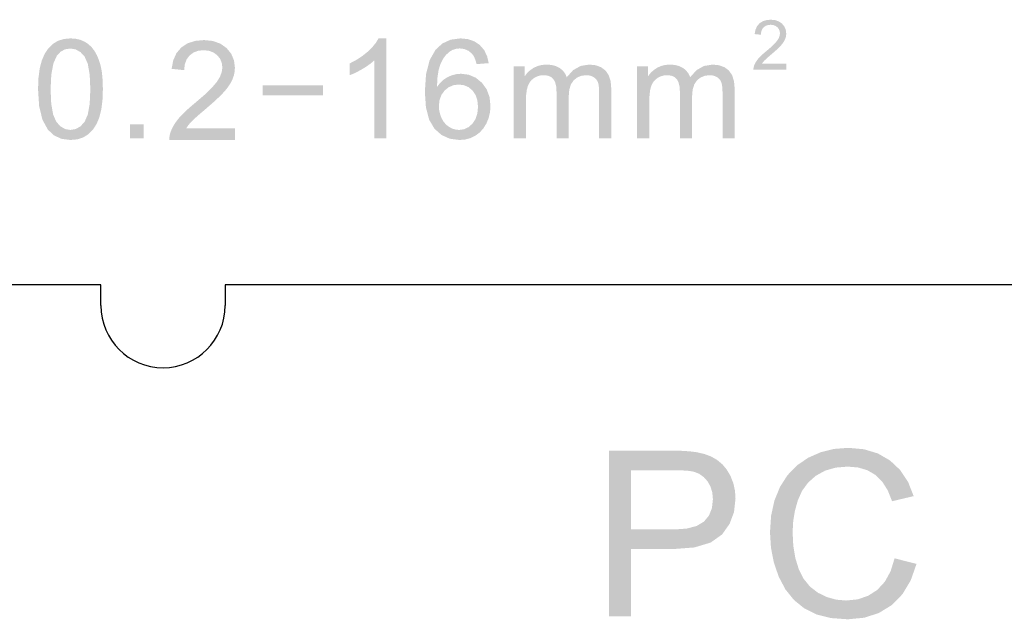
# Model space of a CAD drawing. Header units: inches. Extents: x 3728 to 5725, y -2497 to -825.
# Tile 7 of 17: x 5588.28 to 5600.16, y -2404.37 to -2397.14. Entities that reach past the tile are written whole.
import ezdxf

# ---------------------------------------------------------------- set-up
doc = ezdxf.new("R2010")
doc.units = ezdxf.units.IN
doc.header["$MEASUREMENT"] = 0
doc.layers.get('0').update_dxf_attribs({"lineweight": 30})
doc.layers.add('MARK', color=4, linetype='Continuous', lineweight=13)

msp = doc.modelspace()

# ---------------------------------------------------------------- hatches: boundary and pattern name
at = {"layer": 'MARK', "lineweight": 0}
h = msp.add_hatch(color=1, dxfattribs=at)
h.paths.add_polyline_path([(5591.938729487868, -2398.051561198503), (5591.938729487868, -2397.933574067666), (5591.211780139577, -2397.933574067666), (5591.211780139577, -2398.051561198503)])
h.paths.add_polyline_path([(5590.395327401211, -2397.396035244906), (5590.304390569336, -2397.425646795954), (5590.228973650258, -2397.475007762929), (5590.170867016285, -2397.543187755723), (5590.13182080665, -2397.629321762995), (5590.11190040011, -2397.733455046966), (5590.263327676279, -2397.748819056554), (5590.27088646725, -2397.679069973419), (5590.292471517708, -2397.620188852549), (5590.328153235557, -2397.572246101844), (5590.37537179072, -2397.536654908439), (5590.432095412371, -2397.515346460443), (5590.498309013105, -2397.508255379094), (5590.561173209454, -2397.514949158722), (5590.615653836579, -2397.534995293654), (5590.661755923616, -2397.568323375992), (5590.696487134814, -2397.611553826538), (5590.717373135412, -2397.660799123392), (5590.724343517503, -2397.716129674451), (5590.716709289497, -2397.772918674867), (5590.693801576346, -2397.8320059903), (5590.655620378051, -2397.893260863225), (5590.595642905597, -2397.963216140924), (5590.507421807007, -2398.047947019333), (5590.391017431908, -2398.147508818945), (5590.313719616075, -2398.213536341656), (5590.249457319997, -2398.274097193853), (5590.198245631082, -2398.329131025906), (5590.157831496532, -2398.381866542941), (5590.125489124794, -2398.435089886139), (5590.10128389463, -2398.488936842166), (5590.091029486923, -2398.522093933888), (5590.08537170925, -2398.556181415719), (5590.084240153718, -2398.591199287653), (5590.877455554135, -2398.591199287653), (5590.877455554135, -2398.449553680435), (5590.288770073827, -2398.449553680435), (5590.306653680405, -2398.422818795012), (5590.327393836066, -2398.396269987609), (5590.351060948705, -2398.369917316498), (5590.386732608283, -2398.33544259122), (5590.443451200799, -2398.285080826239), (5590.521216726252, -2398.218766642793), (5590.61704690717, -2398.135685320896), (5590.692765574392, -2398.065277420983), (5590.748362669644, -2398.007542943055), (5590.78962169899, -2397.957161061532), (5590.82223564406, -2397.908343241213), (5590.846154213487, -2397.861144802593), (5590.862649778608, -2397.814474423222), (5590.872501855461, -2397.767255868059), (5590.875770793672, -2397.719479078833), (5590.864585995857, -2397.630156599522), (5590.830991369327, -2397.551018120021), (5590.774911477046, -2397.481998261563), (5590.699846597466, -2397.428835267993), (5590.608758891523, -2397.396854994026), (5590.501658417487, -2397.386168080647)])
h.paths.add_polyline_path([(5588.808740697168, -2397.373595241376), (5588.736376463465, -2397.397066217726), (5588.673884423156, -2397.436182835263), (5588.621008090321, -2397.489728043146), (5588.577566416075, -2397.556499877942), (5588.543680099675, -2397.63649833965), (5588.519268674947, -2397.732142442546), (5588.504674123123, -2397.846344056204), (5588.499826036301, -2397.979052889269), (5588.513037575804, -2398.18344199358), (5588.552631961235, -2398.346109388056), (5588.618563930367, -2398.46687905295), (5588.692783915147, -2398.53598943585), (5588.783589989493, -2398.577409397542), (5588.890967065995, -2398.591199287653), (5588.973867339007, -2398.583368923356), (5589.046583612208, -2398.559827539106), (5589.109181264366, -2398.520514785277), (5589.1619871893, -2398.466768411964), (5589.205293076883, -2398.399921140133), (5589.239108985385, -2398.319902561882), (5589.263118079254, -2398.224338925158), (5589.277576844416, -2398.110760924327), (5589.282409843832, -2397.979052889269), (5589.27942253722, -2397.868205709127), (5589.270410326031, -2397.773703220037), (5589.255302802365, -2397.695459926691), (5589.23510579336, -2397.628869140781), (5589.210312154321, -2397.569354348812), (5589.180997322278, -2397.516925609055), (5589.146416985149, -2397.47185449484), (5589.106319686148, -2397.434482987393), (5589.060574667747, -2397.404881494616), (5589.009332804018, -2397.383195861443), (5588.952820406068, -2397.370140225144), (5588.890967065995, -2397.365774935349)])
h.paths.add_polyline_path([(5588.826322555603, -2397.497442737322), (5588.772249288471, -2397.526149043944), (5588.727243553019, -2397.573910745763), (5588.68506922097, -2397.667583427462), (5588.659717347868, -2397.802671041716), (5588.651253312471, -2397.979052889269), (5588.658973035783, -2398.154051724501), (5588.682091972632, -2398.28516129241), (5588.720549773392, -2398.372431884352), (5588.770192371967, -2398.426721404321), (5588.826976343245, -2398.459340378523), (5588.890967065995, -2398.470223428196), (5588.955158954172, -2398.459254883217), (5589.012023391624, -2398.426434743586), (5589.061681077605, -2398.371878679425), (5589.100143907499, -2398.284623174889), (5589.123262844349, -2398.153664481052), (5589.13098256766, -2397.979052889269), (5589.123262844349, -2397.803596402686), (5589.100143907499, -2397.672351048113), (5589.061681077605, -2397.585372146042), (5589.011847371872, -2397.53115806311), (5588.954500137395, -2397.498674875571), (5588.889584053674, -2397.487862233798)], flags=16)
h.paths.add_polyline_path([(5589.608036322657, -2398.402883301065), (5589.608036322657, -2398.570806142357), (5589.775939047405, -2398.570806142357), (5589.775939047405, -2398.402883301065)])
h.paths.add_polyline_path([(5593.550729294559, -2397.796761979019), (5593.496968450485, -2397.809828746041), (5593.444937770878, -2397.831521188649), (5593.396236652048, -2397.862427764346), (5593.352861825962, -2397.902593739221), (5593.314762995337, -2397.95195372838), (5593.320159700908, -2397.841022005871), (5593.334056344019, -2397.748543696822), (5593.356407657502, -2397.674493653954), (5593.386474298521, -2397.614813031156), (5593.423059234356, -2397.565427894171), (5593.46618258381, -2397.526403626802), (5593.503521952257, -2397.504535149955), (5593.544643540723, -2397.491413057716), (5593.589627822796, -2397.487037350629), (5593.644932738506, -2397.494028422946), (5593.694091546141, -2397.515051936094), (5593.73710424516, -2397.550163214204), (5593.759274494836, -2397.581527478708), (5593.777788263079, -2397.623574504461), (5593.792710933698, -2397.676178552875), (5593.93906073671, -2397.664716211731), (5593.919028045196, -2397.578112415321), (5593.882930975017, -2397.504987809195), (5593.830689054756, -2397.445392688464), (5593.764681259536, -2397.401157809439), (5593.68737206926, -2397.374616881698), (5593.598831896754, -2397.365774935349), (5593.480768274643, -2397.381120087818), (5593.380142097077, -2397.427070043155), (5593.296903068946, -2397.503509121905), (5593.225473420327, -2397.629896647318), (5593.182666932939, -2397.798441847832), (5593.168413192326, -2398.009220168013), (5593.181278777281, -2398.19704865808), (5593.219966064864, -2398.3458931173), (5593.284605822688, -2398.455678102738), (5593.36952974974, -2398.531050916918), (5593.469602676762, -2398.576181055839), (5593.584874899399, -2398.591199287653), (5593.654348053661, -2398.58550583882), (5593.718665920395, -2398.568390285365), (5593.777898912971, -2398.539797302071), (5593.830578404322, -2398.500320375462), (5593.875190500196, -2398.450734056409), (5593.911674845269, -2398.391169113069), (5593.938753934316, -2398.324643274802), (5593.955079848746, -2398.254642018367), (5593.96054696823, -2398.181054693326), (5593.949014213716, -2398.073558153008), (5593.914461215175, -2397.980159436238), (5593.856923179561, -2397.900803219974), (5593.783089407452, -2397.840539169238), (5593.699498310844, -2397.80442198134), (5593.606099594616, -2397.792391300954)])
h.paths.add_polyline_path([(5594.580589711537, -2397.686126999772), (5594.528991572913, -2397.699188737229), (5594.481618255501, -2397.720891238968), (5594.439344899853, -2397.749459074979), (5594.403026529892, -2397.783675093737), (5594.372673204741, -2397.823423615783), (5594.372673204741, -2397.701602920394), (5594.241110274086, -2397.701602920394), (5594.241110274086, -2398.570804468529), (5594.388335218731, -2398.570804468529), (5594.388335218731, -2398.119870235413), (5594.390945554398, -2398.046931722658), (5594.398831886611, -2397.98630051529), (5594.412054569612, -2397.937971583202), (5594.431031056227, -2397.899420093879), (5594.456591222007, -2397.867562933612), (5594.488609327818, -2397.84241016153), (5594.524817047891, -2397.824052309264), (5594.563081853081, -2397.813082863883), (5594.603398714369, -2397.809441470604), (5594.652954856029, -2397.814928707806), (5594.692200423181, -2397.831345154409), (5594.721256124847, -2397.858630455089), (5594.741283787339, -2397.896814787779), (5594.753289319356, -2397.945978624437), (5594.757292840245, -2398.006126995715), (5594.757292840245, -2398.570804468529), (5594.904497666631, -2398.570804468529), (5594.904497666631, -2398.065651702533), (5594.911272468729, -2397.984354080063), (5594.931521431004, -2397.919332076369), (5594.96510875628, -2397.870625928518), (5595.00897647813, -2397.836636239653), (5595.059679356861, -2397.816241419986), (5595.117343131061, -2397.809441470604), (5595.149733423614, -2397.812122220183), (5595.179271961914, -2397.820083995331), (5595.205893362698, -2397.83320608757), (5595.228234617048, -2397.850789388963), (5595.245556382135, -2397.871667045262), (5595.257853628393, -2397.895773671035), (5595.265744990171, -2397.92726367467), (5595.270487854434, -2397.969733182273), (5595.272067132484, -2398.023177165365), (5595.272067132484, -2398.570804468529), (5595.418462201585, -2398.570804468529), (5595.418462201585, -2397.974013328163), (5595.410726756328, -2397.883395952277), (5595.387535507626, -2397.809909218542), (5595.348898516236, -2397.75356318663), (5595.295907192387, -2397.713719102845), (5595.229637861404, -2397.689763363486), (5595.15003519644, -2397.681761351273), (5595.046854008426, -2397.698700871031), (5594.957393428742, -2397.74947919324), (5594.881608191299, -2397.834035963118), (5594.860740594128, -2397.789589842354), (5594.831684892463, -2397.752280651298), (5594.794441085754, -2397.72199774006), (5594.749486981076, -2397.699651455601), (5594.696767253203, -2397.686237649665), (5594.636347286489, -2397.681761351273)])
h.paths.add_polyline_path([(5596.069768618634, -2397.686126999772), (5596.018175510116, -2397.699188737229), (5595.970802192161, -2397.720891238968), (5595.92851877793, -2397.749459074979), (5595.892200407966, -2397.783675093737), (5595.861852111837, -2397.823423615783), (5595.861852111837, -2397.701602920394), (5595.730294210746, -2397.701602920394), (5595.730294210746, -2398.570804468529), (5595.877494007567, -2398.570804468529), (5595.877494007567, -2398.119870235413), (5595.880114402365, -2398.046931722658), (5595.888005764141, -2397.98630051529), (5595.901238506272, -2397.937971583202), (5595.92021499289, -2397.899420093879), (5595.945765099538, -2397.867562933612), (5595.977768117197, -2397.84241016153), (5596.013995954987, -2397.824052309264), (5596.052255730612, -2397.813082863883), (5596.092557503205, -2397.809441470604), (5596.142118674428, -2397.814928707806), (5596.18137430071, -2397.831345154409), (5596.210435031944, -2397.858630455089), (5596.230457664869, -2397.896814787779), (5596.242458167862, -2397.945978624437), (5596.246456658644, -2398.006126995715), (5596.246456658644, -2398.570804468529), (5596.393676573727, -2398.570804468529), (5596.393676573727, -2398.065651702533), (5596.400451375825, -2397.984354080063), (5596.420695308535, -2397.919332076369), (5596.454292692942, -2397.870625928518), (5596.498160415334, -2397.836636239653), (5596.548858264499, -2397.816241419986), (5596.606522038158, -2397.809441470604), (5596.638907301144, -2397.812122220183), (5596.668440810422, -2397.820083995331), (5596.695057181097, -2397.83320608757), (5596.717403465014, -2397.850789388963), (5596.734720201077, -2397.871667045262), (5596.747012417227, -2397.895773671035), (5596.754918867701, -2397.92726367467), (5596.75966676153, -2397.969733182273), (5596.761251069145, -2398.023177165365), (5596.761251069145, -2398.570804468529), (5596.907620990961, -2398.570804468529), (5596.907620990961, -2397.974013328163), (5596.899895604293, -2397.883395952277), (5596.876714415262, -2397.809909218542), (5596.838082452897, -2397.75356318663), (5596.785081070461, -2397.713719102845), (5596.718811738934, -2397.689763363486), (5596.639193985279, -2397.681761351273), (5596.536017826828, -2397.698700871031), (5596.446567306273, -2397.74947919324), (5596.370766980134, -2397.834035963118), (5596.349909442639, -2397.789589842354), (5596.320863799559, -2397.752280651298), (5596.283619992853, -2397.72199774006), (5596.238665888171, -2397.699651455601), (5596.185941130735, -2397.686237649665), (5596.125526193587, -2397.681761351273)])
h.paths.add_polyline_path([(5593.57677229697, -2397.922606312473), (5593.513460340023, -2397.930537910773), (5593.456968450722, -2397.954357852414), (5593.407236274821, -2397.994131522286), (5593.368589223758, -2398.046841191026), (5593.345403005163, -2398.109423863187), (5593.33767258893, -2398.181884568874), (5593.341298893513, -2398.231983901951), (5593.352122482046, -2398.28059951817), (5593.370067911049, -2398.327721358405), (5593.394461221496, -2398.370397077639), (5593.424558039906, -2398.405669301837), (5593.460303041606, -2398.433603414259), (5593.499769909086, -2398.453902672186), (5593.540474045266, -2398.466124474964), (5593.582360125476, -2398.470213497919), (5593.641683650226, -2398.461834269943), (5593.695102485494, -2398.436691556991), (5593.742692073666, -2398.394790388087), (5593.779930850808, -2398.338534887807), (5593.802272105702, -2398.270364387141), (5593.809715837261, -2398.190283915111), (5593.802367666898, -2398.113160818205), (5593.780308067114, -2398.047776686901), (5593.743521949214, -2397.994131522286), (5593.695570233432, -2397.954357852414), (5593.639988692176, -2397.930537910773)], flags=16)
h.paths.add_polyline_path([(5592.704326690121, -2397.365774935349), (5592.609655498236, -2397.365774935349), (5592.577934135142, -2397.418218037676), (5592.534232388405, -2397.471722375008), (5592.47867096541, -2397.526403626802), (5592.41348298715, -2397.578751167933), (5592.341419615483, -2397.625691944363), (5592.262480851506, -2397.667230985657), (5592.262480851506, -2397.809441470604), (5592.310241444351, -2397.789796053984), (5592.361980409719, -2397.764447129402), (5592.417763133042, -2397.733465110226), (5592.471589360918, -2397.699646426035), (5592.518032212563, -2397.665837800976), (5592.557141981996, -2397.63202414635), (5592.557141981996, -2398.570804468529), (5592.704326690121, -2398.570804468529)])
h.paths.add_polyline_path([(5597.308339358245, -2397.204963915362), (5597.341431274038, -2397.20142508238), (5597.372898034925, -2397.204775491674), (5597.400137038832, -2397.214826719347), (5597.423030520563, -2397.231584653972), (5597.440459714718, -2397.253076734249), (5597.450870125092, -2397.277730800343), (5597.454326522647, -2397.30535253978), (5597.450505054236, -2397.333775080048), (5597.439046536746, -2397.363245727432), (5597.419945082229, -2397.393905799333), (5597.390032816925, -2397.428917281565), (5597.346012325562, -2397.471318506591), (5597.287783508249, -2397.521038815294), (5597.249133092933, -2397.554030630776), (5597.217000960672, -2397.584284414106), (5597.191392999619, -2397.611864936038), (5597.17127287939, -2397.638232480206), (5597.155133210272, -2397.664841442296), (5597.143038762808, -2397.691750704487), (5597.137815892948, -2397.708296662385), (5597.134954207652, -2397.725402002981), (5597.134388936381, -2397.742890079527), (5597.530873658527, -2397.742890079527), (5597.530873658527, -2397.672184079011), (5597.23664413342, -2397.672184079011), (5597.24550004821, -2397.658805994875), (5597.255839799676, -2397.645469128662), (5597.267663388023, -2397.632244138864), (5597.285540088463, -2397.614915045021), (5597.313968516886, -2397.589695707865), (5597.3528780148, -2397.55653313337), (5597.400878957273, -2397.515009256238), (5597.438746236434, -2397.479874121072), (5597.466609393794, -2397.451192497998), (5597.487106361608, -2397.425861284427), (5597.503381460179, -2397.401348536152), (5597.515505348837, -2397.377701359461), (5597.523619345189, -2397.354413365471), (5597.528441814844, -2397.330878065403), (5597.530037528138, -2397.307042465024), (5597.524449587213, -2397.262344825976), (5597.507691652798, -2397.222734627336), (5597.47975783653, -2397.188282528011), (5597.442214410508, -2397.161738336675), (5597.396674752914, -2397.14581653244), (5597.343121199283, -2397.140505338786), (5597.289944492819, -2397.145439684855), (5597.244469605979, -2397.160248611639), (5597.20676130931, -2397.184920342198), (5597.177702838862, -2397.219013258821), (5597.158212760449, -2397.26205041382), (5597.1483440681, -2397.314020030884), (5597.224078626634, -2397.321833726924), (5597.227817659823, -2397.286834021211), (5597.238504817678, -2397.257292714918), (5597.256210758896, -2397.233280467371), (5597.279981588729, -2397.215586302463)])
h = msp.add_hatch(color=1, dxfattribs=at)
h.paths.add_polyline_path([(5595.391015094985, -2402.338154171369), (5595.391015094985, -2404.338154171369), (5595.655573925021, -2404.338154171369), (5595.655573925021, -2403.525122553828), (5596.168842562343, -2403.525122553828), (5596.422552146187, -2403.505436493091), (5596.618178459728, -2403.44652141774), (5596.755739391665, -2403.348591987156), (5596.845797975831, -2403.22198763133), (5596.899847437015, -2403.077879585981), (5596.917860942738, -2402.916455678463), (5596.911161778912, -2402.820064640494), (5596.891010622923, -2402.729138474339), (5596.85729120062, -2402.64359668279), (5596.812436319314, -2402.567133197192), (5596.758995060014, -2402.502762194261), (5596.69707475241, -2402.450832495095), (5596.625190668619, -2402.409680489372), (5596.54274355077, -2402.378474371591), (5596.449733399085, -2402.357205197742), (5596.36932554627, -2402.346695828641), (5596.267898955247, -2402.340309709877), (5596.145569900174, -2402.338154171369)])
h.paths.add_polyline_path([(5603.089427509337, -2402.828007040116), (5603.0560211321, -2402.683684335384), (5602.995827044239, -2402.561811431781), (5602.908711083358, -2402.462495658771), (5602.79865339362, -2402.388733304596), (5602.66975039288, -2402.344486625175), (5602.522109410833, -2402.329737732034), (5602.325221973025, -2402.35531798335), (5602.157420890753, -2402.431915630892), (5602.018589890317, -2402.559324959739), (5601.899498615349, -2402.769968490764), (5601.828124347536, -2403.050886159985), (5601.80435975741, -2403.402194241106), (5601.825807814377, -2403.715239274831), (5601.890304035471, -2403.96331404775), (5601.998098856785, -2404.146311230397), (5602.139720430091, -2404.271931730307), (5602.306591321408, -2404.347143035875), (5602.498792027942, -2404.372168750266), (5602.614654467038, -2404.362687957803), (5602.721912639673, -2404.334156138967), (5602.820682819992, -2404.28650174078), (5602.908559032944, -2404.220708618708), (5602.982956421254, -2404.13805578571), (5603.04378554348, -2404.0387400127), (5603.088935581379, -2403.927877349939), (5603.11617944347, -2403.811209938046), (5603.125311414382, -2403.68854100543), (5603.10606361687, -2403.509416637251), (5603.048427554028, -2403.353761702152), (5602.952519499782, -2403.221513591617), (5602.829358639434, -2403.121052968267), (5602.689964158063, -2403.060849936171), (5602.534219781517, -2403.040797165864), (5602.441871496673, -2403.04807769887), (5602.352233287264, -2403.069856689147), (5602.265475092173, -2403.106008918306), (5602.18424437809, -2403.15753613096), (5602.111913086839, -2403.224474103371), (5602.048382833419, -2403.306724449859), (5602.057380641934, -2403.121857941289), (5602.080554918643, -2402.967714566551), (5602.117789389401, -2402.844312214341), (5602.167948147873, -2402.744835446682), (5602.228965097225, -2402.662531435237), (5602.30085812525, -2402.597498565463), (5602.363136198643, -2402.561024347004), (5602.43171989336, -2402.539155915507), (5602.50671653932, -2402.531857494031), (5602.598957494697, -2402.543520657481), (5602.680939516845, -2402.578563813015), (5602.752680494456, -2402.637076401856), (5602.789664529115, -2402.689372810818), (5602.820521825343, -2402.759441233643), (5602.84535971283, -2402.847093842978)])
h.paths.add_polyline_path([(5602.861512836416, -2403.575388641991), (5602.824716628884, -2403.466413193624), (5602.763386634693, -2403.377016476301), (5602.683425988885, -2403.310722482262), (5602.590737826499, -2403.271028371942), (5602.485304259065, -2403.257817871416), (5602.379718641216, -2403.271028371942), (5602.285509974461, -2403.310722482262), (5602.202579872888, -2403.377016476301), (5602.138146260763, -2403.464865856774), (5602.099480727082, -2403.569181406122), (5602.086592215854, -2403.689954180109), (5602.092629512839, -2403.773465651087), (5602.110678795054, -2403.854490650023), (5602.140641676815, -2403.933029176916), (5602.18129281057, -2404.004135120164), (5602.23147840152, -2404.062942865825), (5602.291073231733, -2404.109515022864), (5602.356893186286, -2404.143350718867), (5602.424770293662, -2404.163725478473), (5602.494606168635, -2404.170540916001), (5602.593537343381, -2404.156561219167), (5602.682629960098, -2404.114640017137), (5602.761982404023, -2404.044795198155), (5602.824099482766, -2403.951042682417), (5602.861360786, -2403.837425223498), (5602.873784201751, -2403.703933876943)], flags=16)
h.paths.add_polyline_path([(5601.030476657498, -2404.338154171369), (5601.030476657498, -2402.329737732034), (5600.872549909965, -2402.329737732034), (5600.81963635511, -2402.417166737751), (5600.746750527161, -2402.506357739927), (5600.654116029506, -2402.597498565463), (5600.545435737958, -2402.684730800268), (5600.425253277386, -2402.762965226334), (5600.293568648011, -2402.832192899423), (5600.293568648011, -2403.069212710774), (5600.37325202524, -2403.036495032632), (5600.459545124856, -2402.994242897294), (5600.55256422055, -2402.94255468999), (5600.642318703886, -2402.886224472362), (5600.719748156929, -2402.829876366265), (5600.784968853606, -2402.773528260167), (5600.784968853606, -2404.338154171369)])
h.paths.add_polyline_path([(5599.06807783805, -2402.886707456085), (5599.000710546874, -2402.715758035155), (5598.905687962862, -2402.572562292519), (5598.78302797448, -2402.456896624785), (5598.635977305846, -2402.371963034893), (5598.467702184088, -2402.321079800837), (5598.27811316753, -2402.304139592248), (5598.106555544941, -2402.317511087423), (5597.94493486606, -2402.35767923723), (5597.793260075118, -2402.424742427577), (5597.657362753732, -2402.517725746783), (5597.544049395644, -2402.635538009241), (5597.453203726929, -2402.778214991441), (5597.38688290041, -2402.942116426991), (5597.34716195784, -2403.123727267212), (5597.333942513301, -2403.323029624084), (5597.345730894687, -2403.509908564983), (5597.381015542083, -2403.688719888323), (5597.439680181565, -2403.859472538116), (5597.520884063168, -2404.012667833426), (5597.62369699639, -2404.139790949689), (5597.748047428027, -2404.240823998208), (5597.896493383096, -2404.31378137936), (5598.071753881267, -2404.357571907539), (5598.273918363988, -2404.372168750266), (5598.471762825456, -2404.353207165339), (5598.648069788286, -2404.296268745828), (5598.803071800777, -2404.201246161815), (5598.932377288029, -2404.069633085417), (5599.032265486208, -2403.903853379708), (5599.102557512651, -2403.703933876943), (5598.837542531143, -2403.63688857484), (5598.790165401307, -2403.791300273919), (5598.720642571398, -2403.918307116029), (5598.628866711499, -2404.01778388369), (5598.518442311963, -2404.088862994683), (5598.393027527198, -2404.131589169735), (5598.252506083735, -2404.145855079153), (5598.133396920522, -2404.135435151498), (5598.020083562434, -2404.104094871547), (5597.912458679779, -2404.051771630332), (5597.816944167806, -2403.978214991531), (5597.739863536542, -2403.883335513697), (5597.681002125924, -2403.767240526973), (5597.639832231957, -2403.633087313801), (5597.615137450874, -2403.484650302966), (5597.606908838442, -2403.321625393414), (5597.613903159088, -2403.191103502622), (5597.634877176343, -2403.063166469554), (5597.66980405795, -2402.937903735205), (5597.721644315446, -2402.822068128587), (5597.794181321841, -2402.723101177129), (5597.887316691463, -2402.640815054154), (5597.998993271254, -2402.579502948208), (5598.127323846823, -2402.542715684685), (5598.27254991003, -2402.530453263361), (5598.398930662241, -2402.541490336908), (5598.509900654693, -2402.574673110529), (5598.605558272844, -2402.630108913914), (5598.68695892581, -2402.709756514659), (5598.754272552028, -2402.815699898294), (5598.807713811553, -2402.948153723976)])
h.paths.add_polyline_path([(5596.637891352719, -2402.845081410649), (5596.616836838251, -2402.773367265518), (5596.581579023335, -2402.70972073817), (5596.534801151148, -2402.656941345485), (5596.479123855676, -2402.617685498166), (5596.414350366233, -2402.591899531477), (5596.35717045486, -2402.58212358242), (5596.274946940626, -2402.5761936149), (5596.167465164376, -2402.574190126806), (5595.655573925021, -2402.574190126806), (5595.655573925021, -2403.289015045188), (5596.173028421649, -2403.289015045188), (5596.327520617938, -2403.278443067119), (5596.448982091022, -2403.246655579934), (5596.53731445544, -2403.193554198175), (5596.597079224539, -2403.121196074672), (5596.632936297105, -2403.031674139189), (5596.644885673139, -2402.924872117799)], flags=16)

# ---------------------------------------------------------------- linework, layer by layer
at = {"color": 7, "linetype": 'Continuous'}
for p, q in [((5589.258163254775, -2400.33815417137), (5584.410049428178, -2400.33815417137)), ((5589.258163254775, -2400.58815417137), (5589.258163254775, -2400.33815417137)), ((5607.758163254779, -2400.33815417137), (5590.758163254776, -2400.33815417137)), ((5590.758163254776, -2400.33815417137), (5590.758163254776, -2400.58815417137))]:
    msp.add_line(p, q, dxfattribs=at)
msp.add_arc((5590.008163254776, -2400.58815417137), 0.75, 180, 0, dxfattribs=at)

doc.saveas('drawing.dxf')
